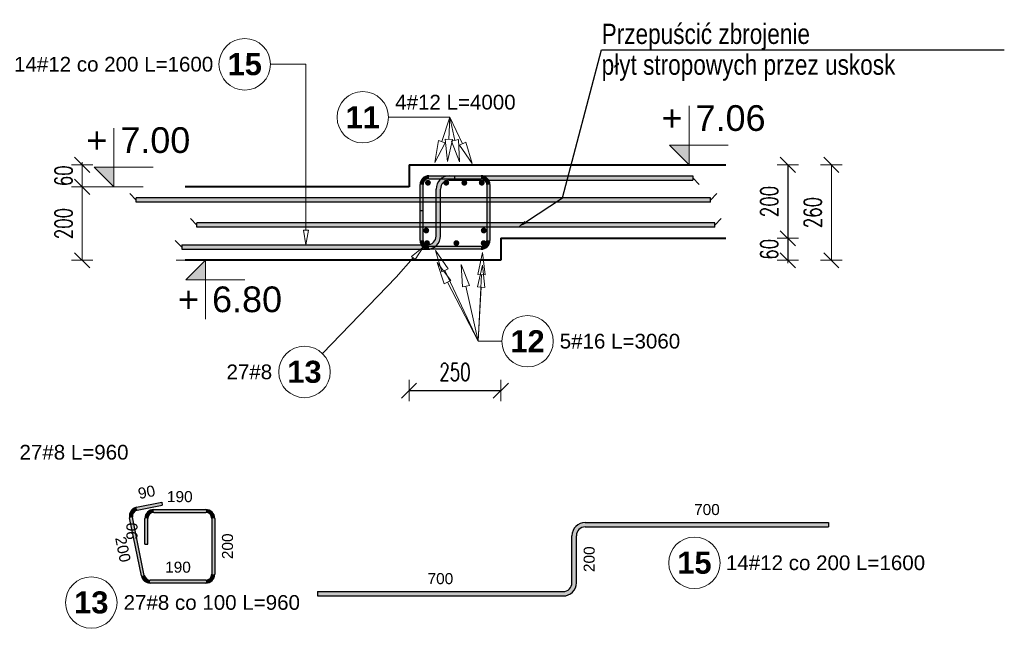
# Model space of a CAD drawing. Extents: x -1474 to 113191, y 0 to 75879.
# Tile 10 of 11: x 105347 to 108026, y 1350 to 3006. Entities that reach past the tile are written whole.
import ezdxf
from ezdxf import colors
from ezdxf.entities.mleader import LeaderData, LeaderLine
from ezdxf.enums import TextEntityAlignment as Align
from ezdxf.math import Vec2, Vec3

# ---------------------------------------------------------------- set-up
doc = ezdxf.new("R2010")
doc.units = 0
doc.header["$LTSCALE"] = 8
doc.header["$MEASUREMENT"] = 0
for name, color, linetype, lineweight in [('P-Opis', 1, 'Continuous', 18), ('P-Wymiar', 254, 'Continuous', 9), ('RCAD_deskowanie', 3, 'Continuous', 40)]:
    doc.layers.add(name, color=color, linetype=linetype, lineweight=lineweight)
for name, color, linetype in [('RCAD_kształt pręta', 7, 'Continuous'), ('RCAD_opis kształtu pręta', 7, 'Continuous'), ('RCAD_opis rozkładu', 7, 'Continuous'), ('RCAD_pręt wyrzucony', 130, 'Continuous'), ('RCAD_pręty punktowe', 7, 'Continuous'), ('RCAD_symbole graficzne', 7, 'Continuous')]:
    doc.layers.add(name, color=color, linetype=linetype)
doc.styles.add('_Fd Opis', font='arial.ttf')
doc.styles.add('ROMANS', font='romans.shx', dxfattribs={"width": 0.7})
doc.styles.add('style1', font='arial.ttf')
doc.styles.add('style3', font='arialbd.ttf')
doc.dimstyles.new('A25', dxfattribs={"dimscale": 27, "dimtxt": 1.75, "dimasz": 0.06, "dimexe": 0, "dimexo": 0, "dimgap": 1, "dimtad": 1, "dimdec": 4, "dimrnd": 0.1, "dimdsep": 46, "dimtxsty": 'ROMANS', "dimblk": '[[[[[[[[', "dimcen": 2, "dimdle": 2, "dimse1": 1, "dimse2": 1, "dimclrd": 256, "dimclrt": 1, "dimadec": 0, "dimazin": 0, "dimtfac": 1, "dimtdec": 4, "dimtix": 1, "dimtmove": 2, "dimatfit": 3, "dimldrblk": '[[[[[[[[', "dimfxl": 0, "dimtvp": 0.6, "dimtolj": 1, "dimlwd": -1, "dimarcsym": 0})

# ---------------------------------------------------------------- blocks, each defined once
blk = doc.blocks.new('[[[[[[[[')
at = {"layer": 'P-Wymiar'}
for p, q in [((1.818989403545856e-12, 18.00000000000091), (1.818989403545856e-12, -18.00000000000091)), ((-12.72792206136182, -12.72792206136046), (12.72792206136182, 12.72792206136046)), ((0, 0), (-4.628327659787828, 0))]:
    blk.add_line(p, q, dxfattribs=at)
blk = doc.blocks.new('*D175')
at = {"layer": 'Defpoints', "color": 0, "transparency": 16777216}
for p in [(106656.4306674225, 2611.592378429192), (106667.4767763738, 2351.592378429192), (107555.7151344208, 2351.592378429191)]:
    blk.add_point(p, dxfattribs=at)
at = {"layer": 'P-Wymiar', "transparency": 16777216}
blk.add_line((107555.7151344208, 2609.972378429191), (107555.7151344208, 2353.212378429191), dxfattribs=at)
at = {"layer": 'P-Wymiar', "transparency": 16777216, "xscale": 1.62, "yscale": 1.62, "zscale": 1.62}
for p, rotation in [((107555.7151344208, 2611.592378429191), 90), ((107555.7151344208, 2351.592378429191), 270)]:
    blk.add_blockref('[[[[[[[[', p, dxfattribs=dict(at, rotation=rotation))
at = {"layer": 'P-Wymiar', "color": 1, "transparency": 16777216, "insert": (107505.0901344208, 2481.592378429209), "char_height": 47.25, "attachment_point": 5, "rotation": 90, "style": 'ROMANS'}
blk.add_mtext('\\A1;260', dxfattribs=at)
blk = doc.blocks.new('*D178')
at = {"transparency": 16777216}
blk.add_line((107437.4100596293, 2609.972378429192), (107437.4100596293, 2413.212378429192), dxfattribs=at)
at = {"layer": 'Defpoints', "color": 0, "transparency": 16777216}
for p in [(107128.8245278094, 2611.592378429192), (106656.4306674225, 2411.592378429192), (107437.4100596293, 2411.592378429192)]:
    blk.add_point(p, dxfattribs=at)
at = {"transparency": 16777216, "xscale": 1.62, "yscale": 1.62, "zscale": 1.62}
for p, rotation in [((107437.4100596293, 2611.592378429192), 90), ((107437.4100596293, 2411.592378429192), 270)]:
    blk.add_blockref('[[[[[[[[', p, dxfattribs=dict(at, rotation=rotation))
at = {"color": 1, "transparency": 16777216, "insert": (107386.7850596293, 2511.592378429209), "char_height": 47.25, "attachment_point": 5, "rotation": 90, "style": 'ROMANS'}
blk.add_mtext('\\A1;200', dxfattribs=at)
blk = doc.blocks.new('*D179')
at = {"transparency": 16777216}
for p, q in [((107437.4100596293, 2413.212378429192), (107437.4100596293, 2414.832378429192)), ((107437.4100596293, 2411.592378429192), (107437.4100596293, 2351.592378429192)), ((107437.4100596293, 2349.972378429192), (107437.4100596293, 2348.352378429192))]:
    blk.add_line(p, q, dxfattribs=at)
at = {"layer": 'Defpoints', "color": 0, "transparency": 16777216}
for p in [(107437.4100596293, 2411.592378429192), (106656.4306674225, 2351.592378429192), (107437.4100596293, 2351.592378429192)]:
    blk.add_point(p, dxfattribs=at)
at = {"transparency": 16777216, "xscale": 1.62, "yscale": 1.62, "zscale": 1.62}
for p, rotation in [((107437.4100596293, 2411.592378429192), 270), ((107437.4100596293, 2351.592378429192), 90)]:
    blk.add_blockref('[[[[[[[[', p, dxfattribs=dict(at, rotation=rotation))
at = {"color": 1, "transparency": 16777216, "insert": (107386.7850596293, 2381.592378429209), "char_height": 47.25, "attachment_point": 5, "rotation": 90, "style": 'ROMANS'}
blk.add_mtext('\\A1;60', dxfattribs=at)
blk = doc.blocks.new('*D180')
at = {"transparency": 16777216}
blk.add_line((106408.0506674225, 1997.076340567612), (106654.8106674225, 1997.076340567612), dxfattribs=at)
at = {"layer": 'Defpoints', "color": 0, "transparency": 16777216}
for p in [(106406.4306674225, 2351.592378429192), (106656.4306674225, 2351.592378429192), (106656.4306674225, 1997.076340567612)]:
    blk.add_point(p, dxfattribs=at)
at = {"transparency": 16777216, "xscale": 1.62, "yscale": 1.62, "zscale": 1.62, "rotation": 180}
blk.add_blockref('[[[[[[[[', (106406.4306674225, 1997.076340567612), dxfattribs=at)
at = {"transparency": 16777216, "xscale": 1.62, "yscale": 1.62, "zscale": 1.62}
blk.add_blockref('[[[[[[[[', (106656.4306674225, 1997.076340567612), dxfattribs=at)
at = {"color": 1, "transparency": 16777216, "insert": (106531.4306674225, 2047.701340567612), "char_height": 47.25, "attachment_point": 5, "style": 'ROMANS'}
blk.add_mtext('\\A1;250', dxfattribs=at)
blk = doc.blocks.new('*D181')
at = {"layer": 'Defpoints', "color": 0, "transparency": 16777216}
for p in [(106406.4306674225, 2611.592378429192), (105516.758473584, 2551.592378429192), (106406.4306674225, 2551.592378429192)]:
    blk.add_point(p, dxfattribs=at)
at = {"layer": 'P-Wymiar', "transparency": 16777216}
for p, q in [((105516.758473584, 2613.212378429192), (105516.758473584, 2614.832378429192)), ((105516.758473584, 2611.592378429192), (105516.758473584, 2551.592378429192)), ((105516.758473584, 2549.972378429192), (105516.758473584, 2548.352378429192))]:
    blk.add_line(p, q, dxfattribs=at)
at = {"layer": 'P-Wymiar', "transparency": 16777216, "xscale": 1.62, "yscale": 1.62, "zscale": 1.62}
for p, rotation in [((105516.758473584, 2611.592378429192), 270), ((105516.758473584, 2551.592378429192), 90)]:
    blk.add_blockref('[[[[[[[[', p, dxfattribs=dict(at, rotation=rotation))
at = {"layer": 'P-Wymiar', "color": 1, "transparency": 16777216, "insert": (105466.133473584, 2581.592378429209), "char_height": 47.25, "attachment_point": 5, "rotation": 90, "style": 'ROMANS'}
blk.add_mtext('\\A1;60', dxfattribs=at)
blk = doc.blocks.new('*D182')
at = {"layer": 'Defpoints', "color": 0, "transparency": 16777216}
for p in [(106406.4306674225, 2551.592378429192), (105516.758473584, 2351.592378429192), (105797.5178814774, 2351.592378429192)]:
    blk.add_point(p, dxfattribs=at)
at = {"layer": 'P-Wymiar', "transparency": 16777216}
blk.add_line((105516.758473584, 2549.972378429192), (105516.758473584, 2353.212378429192), dxfattribs=at)
at = {"layer": 'P-Wymiar', "transparency": 16777216, "xscale": 1.62, "yscale": 1.62, "zscale": 1.62}
for p, rotation in [((105516.758473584, 2551.592378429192), 90), ((105516.758473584, 2351.592378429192), 270)]:
    blk.add_blockref('[[[[[[[[', p, dxfattribs=dict(at, rotation=rotation))
at = {"layer": 'P-Wymiar', "color": 1, "transparency": 16777216, "insert": (105466.133473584, 2451.592378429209), "char_height": 47.25, "attachment_point": 5, "rotation": 90, "style": 'ROMANS'}
blk.add_mtext('\\A1;200', dxfattribs=at)

msp = doc.modelspace()

# ---------------------------------------------------------------- hatches: boundary and pattern name
at = {"layer": 'RCAD_kształt pręta'}
h = msp.add_hatch(color=4, dxfattribs=at)
edge = h.paths.add_edge_path(flags=0)
edge.add_line((106460.4306674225, 2581.592378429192), (106460.4306674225, 2573.592378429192))
edge.add_arc((106460.4306674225, 2557.592378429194), 15.99999999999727, 89.99999999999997, 180.0000000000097)
edge.add_line((106444.4306674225, 2557.592378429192), (106436.4306674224, 2557.592378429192))
edge.add_arc((106460.4306674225, 2557.592378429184), 24.00000000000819, 449.9999999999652, 539.9999999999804, ccw=False)
h = msp.add_hatch(color=4, dxfattribs=at)
edge = h.paths.add_edge_path(flags=0)
edge.add_line((106460.4306674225, 2581.592378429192), (106460.4306674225, 2573.592378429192))
edge.add_arc((106460.4306674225, 2557.592378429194), 15.99999999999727, 89.99999999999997, 180.0000000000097)
edge.add_line((106444.4306674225, 2557.592378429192), (106436.4306674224, 2557.592378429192))
edge.add_arc((106460.4306674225, 2557.592378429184), 24.00000000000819, 449.9999999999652, 539.9999999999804, ccw=False)
for points in [[(106460.4306674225, 2573.592378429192), (106460.4306674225, 2581.592378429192), (106602.4306674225, 2581.592378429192), (106602.4306674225, 2573.592378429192)], [(106460.4306674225, 2573.592378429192), (106460.4306674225, 2581.592378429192), (106530.4306674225, 2581.592378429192), (106530.4306674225, 2573.592378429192)], [(106516.0173423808, 2569.592378), (106516.0173423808, 2581.592378), (107178.594077, 2581.592378), (107178.594077, 2569.592378)], [(106444.4306674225, 2487.592378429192), (106436.4306674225, 2487.592378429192), (106436.4306674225, 2557.592378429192), (106444.4306674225, 2557.592378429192)], [(106444.4306674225, 2405.592378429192), (106436.4306674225, 2405.592378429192), (106436.4306674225, 2557.592378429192), (106444.4306674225, 2557.592378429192)], [(106618.4306674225, 2557.592378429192), (106626.4306674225, 2557.592378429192), (106626.4306674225, 2405.592378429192), (106618.4306674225, 2405.592378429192)], [(107226.6525335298, 2521.592378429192), (107226.6525335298, 2509.592378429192), (105664.0717752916, 2509.592378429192), (105664.0717752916, 2521.592378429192)], [(106492.0173423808, 2417.592378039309), (106480.0173423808, 2417.592378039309), (106480.0173423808, 2545.592378), (106492.0173423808, 2545.592378)], [(107238.38399, 2453.592378), (107238.38399, 2441.592378), (105828.917456, 2441.592378), (105828.917456, 2453.592378)], [(105787.8301210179, 2381.592378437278), (105787.830121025, 2393.592378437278), (106456.0173423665, 2393.592378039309), (106456.0173423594, 2381.592378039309)], [(106602.4306674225, 2389.592378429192), (106602.4306674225, 2381.592378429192), (106460.4306674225, 2381.592378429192), (106460.4306674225, 2389.592378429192)]]:
    msp.add_hatch(color=4, dxfattribs=at).paths.add_polyline_path(points, flags=0)
h = msp.add_hatch(color=4, dxfattribs=at)
edge = h.paths.add_edge_path(flags=0)
edge.add_line((106516.0173423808, 2581.592378), (106516.0173423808, 2569.592378))
edge.add_arc((106516.0173423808, 2545.592378), 24, 90, 180)
edge.add_line((106492.0173423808, 2545.592378), (106480.0173423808, 2545.592378))
edge.add_arc((106516.0173423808, 2545.592378), 36, 450, 540, ccw=False)
h = msp.add_hatch(color=4, dxfattribs=at)
edge = h.paths.add_edge_path(flags=0)
edge.add_line((106626.4306674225, 2557.592378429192), (106618.4306674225, 2557.592378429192))
edge.add_arc((106602.4306674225, 2557.592378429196), 16, -1.628443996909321e-11, 90)
edge.add_line((106602.4306674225, 2573.592378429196), (106602.4306674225, 2581.59237842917))
edge.add_arc((106602.4306674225, 2557.592378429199), 23.9999999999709, 359.9999999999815, 450.00000000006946, ccw=False)
h = msp.add_hatch(color=4, dxfattribs=at)
edge = h.paths.add_edge_path(flags=0)
edge.add_line((106456.0173423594, 2381.592378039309), (106456.0173423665, 2393.592378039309))
edge.add_arc((106456.0173423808, 2417.592378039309), 24, -90.00000003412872, -3.663998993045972e-12)
edge.add_line((106480.0173423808, 2417.592378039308), (106492.0173423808, 2417.592378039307))
edge.add_arc((106456.0173423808, 2417.592378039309), 36, 269.99999996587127, 359.99999999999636, ccw=False)
h = msp.add_hatch(color=4, dxfattribs=at)
edge = h.paths.add_edge_path(flags=0)
edge.add_line((106436.4306674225, 2405.592378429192), (106444.4306674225, 2405.592378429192))
edge.add_arc((106460.4306674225, 2405.592378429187), 16, 179.9999999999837, 270)
edge.add_line((106460.4306674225, 2389.592378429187), (106460.4306674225, 2381.592378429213))
edge.add_arc((106460.4306674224, 2405.592378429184), 23.9999999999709, 539.9999999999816, 630.0000000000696, ccw=False)
h = msp.add_hatch(color=4, dxfattribs=at)
edge = h.paths.add_edge_path(flags=0)
edge.add_line((106602.4306674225, 2381.592378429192), (106602.4306674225, 2389.592378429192))
edge.add_arc((106602.4306674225, 2405.592378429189), 15.99999999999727, -89.99999999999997, 9.796108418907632e-12)
edge.add_line((106618.4306674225, 2405.592378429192), (106626.4306674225, 2405.592378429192))
edge.add_arc((106602.4306674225, 2405.5923784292), 24.00000000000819, 269.99999999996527, 359.9999999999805, ccw=False)
at = {"layer": 'RCAD_pręt wyrzucony'}
for points in [[(105666.3262829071, 1671.748479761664), (105664.7369282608, 1679.589012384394), (105733.3415887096, 1693.495865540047), (105734.930943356, 1685.655332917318)], [(105711.5072791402, 1665.445555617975), (105711.5072791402, 1673.445555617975), (105853.5072791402, 1673.445555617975), (105853.5072791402, 1665.445555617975)], [(105685.9781696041, 1494.266846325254), (105678.1376369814, 1492.677491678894), (105645.9833943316, 1651.299350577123), (105653.8239269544, 1652.888705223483)], [(105695.5072791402, 1579.445555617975), (105687.5072791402, 1579.445555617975), (105687.5072791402, 1649.445555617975), (105695.5072791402, 1649.445555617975)], [(105869.5072791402, 1649.445555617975), (105877.5072791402, 1649.445555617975), (105877.5072791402, 1497.445555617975), (105869.5072791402, 1497.445555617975)], [(106885.8556361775, 1626.277569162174), (106885.8556361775, 1638.277569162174), (107548.4323707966, 1638.277569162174), (107548.4323707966, 1626.277569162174)], [(106861.8556361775, 1474.277569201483), (106849.8556361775, 1474.277569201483), (106849.8556361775, 1602.277569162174), (106861.8556361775, 1602.277569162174)], [(105853.5072791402, 1481.445555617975), (105853.5072791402, 1473.445555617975), (105701.6592348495, 1473.445555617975), (105701.6592348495, 1481.445555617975)], [(106157.6684148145, 1438.277569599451), (106157.6684148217, 1450.277569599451), (106825.8556361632, 1450.277569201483), (106825.855636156, 1438.277569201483)]]:
    msp.add_hatch(color=4, dxfattribs=at).paths.add_polyline_path(points, flags=0)
h = msp.add_hatch(color=4, dxfattribs=at)
edge = h.paths.add_edge_path(flags=0)
edge.add_line((105664.7369282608, 1679.589012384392), (105666.3262829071, 1671.748479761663))
edge.add_arc((105669.5049921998, 1656.067414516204), 16, -258.5408440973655, -168.5408440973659)
edge.add_line((105653.8239269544, 1652.888705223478), (105645.9833943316, 1651.299350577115))
edge.add_arc((105669.5049921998, 1656.067414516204), 24, 101.4591559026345, 191.4591559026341, ccw=False)
h = msp.add_hatch(color=4, dxfattribs=at)
edge = h.paths.add_edge_path(flags=0)
edge.add_line((105711.5072791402, 1673.445555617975), (105711.5072791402, 1665.445555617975))
edge.add_arc((105711.5072791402, 1649.445555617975), 16, 90, 180)
edge.add_line((105695.5072791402, 1649.445555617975), (105687.5072791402, 1649.445555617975))
edge.add_arc((105711.5072791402, 1649.445555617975), 24, 450, 540, ccw=False)
h = msp.add_hatch(color=4, dxfattribs=at)
edge = h.paths.add_edge_path(flags=0)
edge.add_line((105877.5072791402, 1649.445555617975), (105869.5072791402, 1649.445555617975))
edge.add_arc((105853.5072791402, 1649.445555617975), 16, -2.544443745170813e-14, 89.99999999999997)
edge.add_line((105853.5072791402, 1665.445555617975), (105853.5072791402, 1673.445555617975))
edge.add_arc((105853.5072791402, 1649.445555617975), 24, 360, 450, ccw=False)
h = msp.add_hatch(color=4, dxfattribs=at)
edge = h.paths.add_edge_path(flags=0)
edge.add_line((106885.8556361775, 1638.277569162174), (106885.8556361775, 1626.277569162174))
edge.add_arc((106885.8556361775, 1602.277569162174), 24, 90, 180)
edge.add_line((106861.8556361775, 1602.277569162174), (106849.8556361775, 1602.277569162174))
edge.add_arc((106885.8556361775, 1602.277569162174), 36, 450, 540, ccw=False)
h = msp.add_hatch(color=4, dxfattribs=at)
edge = h.paths.add_edge_path(flags=0)
edge.add_line((105678.1376369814, 1492.677491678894), (105685.9781696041, 1494.266846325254))
edge.add_arc((105701.6592348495, 1497.445555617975), 16, -168.5408440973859, -90.00000000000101)
edge.add_line((105701.6592348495, 1481.445555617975), (105701.6592348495, 1473.445555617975))
edge.add_arc((105701.6592348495, 1497.445555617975), 24, 191.4591559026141, 269.999999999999, ccw=False)
h = msp.add_hatch(color=4, dxfattribs=at)
edge = h.paths.add_edge_path(flags=0)
edge.add_line((105853.5072791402, 1473.445555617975), (105853.5072791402, 1481.445555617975))
edge.add_arc((105853.5072791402, 1497.445555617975), 16, -90, 0)
edge.add_line((105869.5072791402, 1497.445555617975), (105877.5072791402, 1497.445555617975))
edge.add_arc((105853.5072791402, 1497.445555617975), 24, 270, 360, ccw=False)
h = msp.add_hatch(color=4, dxfattribs=at)
edge = h.paths.add_edge_path(flags=0)
edge.add_line((106825.855636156, 1438.277569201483), (106825.8556361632, 1450.277569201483))
edge.add_arc((106825.8556361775, 1474.277569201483), 24, -90.00000003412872, -3.663998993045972e-12)
edge.add_line((106849.8556361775, 1474.277569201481), (106861.8556361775, 1474.277569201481))
edge.add_arc((106825.8556361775, 1474.277569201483), 36, 269.99999996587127, 359.99999999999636, ccw=False)
at = {"layer": 'RCAD_pręty punktowe'}
h = msp.add_hatch(color=1, dxfattribs=at)
edge = h.paths.add_edge_path(flags=0)
edge.add_arc((106457.8843279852, 2562.706906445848), 8, 0, 360, ccw=False)
h = msp.add_hatch(color=1, dxfattribs=at)
edge = h.paths.add_edge_path(flags=0)
edge.add_arc((106507.7154630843, 2562.706906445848), 8, 0, 360, ccw=False)
h = msp.add_hatch(color=1, dxfattribs=at)
edge = h.paths.add_edge_path(flags=0)
edge.add_arc((106556.8964872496, 2562.706906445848), 8, 0, 360, ccw=False)
h = msp.add_hatch(color=1, dxfattribs=at)
edge = h.paths.add_edge_path(flags=0)
edge.add_arc((106604.3089460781, 2562.706906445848), 8, 0, 360, ccw=False)
h = msp.add_hatch(color=1, dxfattribs=at)
edge = h.paths.add_edge_path(flags=0)
edge.add_arc((106453.2775958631, 2432.801581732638), 8, 0, 360, ccw=False)
h = msp.add_hatch(color=1, dxfattribs=at)
edge = h.paths.add_edge_path(flags=0)
edge.add_arc((106609.730315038, 2432.801581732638), 8, 0, 360, ccw=False)
h = msp.add_hatch(color=1, dxfattribs=at)
edge = h.paths.add_edge_path(flags=0)
edge.add_arc((106455.3056381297, 2398.435397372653), 8, 0, 360, ccw=False)
h = msp.add_hatch(color=1, dxfattribs=at)
edge = h.paths.add_edge_path(flags=0)
edge.add_arc((106535.2141051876, 2398.435397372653), 8, 0, 360, ccw=False)
h = msp.add_hatch(color=1, dxfattribs=at)
edge = h.paths.add_edge_path(flags=0)
edge.add_arc((106609.5129168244, 2398.435397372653), 8, 0, 360, ccw=False)
at = {"layer": 'RCAD_symbole graficzne'}
for points in [[(107115.2607436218, 2664.925711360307), (107168.5940769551, 2611.592378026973), (107168.5940769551, 2664.925711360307)], [(105549.6456532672, 2604.925711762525), (105602.9789866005, 2551.592378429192), (105602.9789866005, 2604.925711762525)], [(105799.322796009, 2298.259045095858), (105852.6561293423, 2351.592378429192), (105852.6561293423, 2298.259045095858)]]:
    msp.add_hatch(color=1, dxfattribs=at).paths.add_polyline_path(points, flags=0)

# ---------------------------------------------------------------- linework, layer by layer
at = {"layer": 'RCAD_deskowanie'}
for points in [[(106406.4306674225, 2611.592378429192), (106406.4306674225, 2551.592378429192)], [(106406.4306674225, 2611.592378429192), (106656.4306674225, 2611.592378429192)], [(106656.4306674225, 2611.592378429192), (107268.3839903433, 2611.592378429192)], [(106406.4306674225, 2551.592378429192), (105797.5178814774, 2551.592378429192)], [(106656.4306674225, 2411.592378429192), (106656.4306674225, 2351.592378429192)], [(106656.4306674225, 2411.592378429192), (107268.3839903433, 2411.592378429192)], [(106406.4306674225, 2351.592378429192), (105797.5178814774, 2351.592378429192)], [(106656.4306674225, 2351.592378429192), (106406.4306674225, 2351.592378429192)]]:
    msp.add_lwpolyline(points, dxfattribs=at)
at = {"layer": 'RCAD_kształt pręta', "color": 4}
for p, q in [((106460.4306674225, 2581.592378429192), (106602.4306674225, 2581.592378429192)), ((106460.4306674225, 2581.592378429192), (106530.4306674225, 2581.592378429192)), ((106460.4306674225, 2573.592378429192), (106602.4306674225, 2573.592378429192)), ((106460.4306674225, 2573.592378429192), (106530.4306674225, 2573.592378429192)), ((106516.0173423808, 2581.592378), (107178.594077, 2581.592378)), ((106530.4306674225, 2581.592378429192), (106530.4306674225, 2573.592378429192)), ((107178.594077, 2581.592378), (107178.594077, 2569.592378)), ((106436.4306674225, 2487.592378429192), (106436.4306674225, 2557.592378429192)), ((106436.4306674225, 2405.592378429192), (106436.4306674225, 2557.592378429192)), ((106444.4306674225, 2487.592378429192), (106444.4306674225, 2557.592378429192)), ((106444.4306674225, 2405.592378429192), (106444.4306674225, 2557.592378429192)), ((106516.0173423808, 2569.592378), (107178.594077, 2569.592378)), ((106618.4306674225, 2557.592378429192), (106618.4306674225, 2405.592378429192)), ((106626.4306674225, 2557.592378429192), (106626.4306674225, 2405.592378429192)), ((107226.6525335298, 2521.592378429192), (105664.0717752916, 2521.592378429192)), ((105664.0717752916, 2509.592378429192), (105664.0717752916, 2521.592378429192)), ((106480.0173423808, 2417.592378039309), (106480.0173423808, 2545.592378)), ((106492.0173423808, 2417.592378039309), (106492.0173423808, 2545.592378)), ((107226.6525335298, 2509.592378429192), (107226.6525335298, 2521.592378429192)), ((107226.6525335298, 2509.592378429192), (105664.0717752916, 2509.592378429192)), ((106436.4306674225, 2487.592378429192), (106444.4306674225, 2487.592378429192)), ((107238.38399, 2453.592378), (105828.917456, 2453.592378)), ((105828.917456, 2441.592378), (105828.917456, 2453.592378)), ((107238.38399, 2441.592378), (105828.917456, 2441.592378)), ((107238.38399, 2441.592378), (107238.38399, 2453.592378)), ((105787.830121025, 2393.592378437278), (106456.0173423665, 2393.592378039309)), ((105787.830121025, 2393.592378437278), (105787.8301210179, 2381.592378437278)), ((106602.4306674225, 2389.592378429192), (106460.4306674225, 2389.592378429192)), ((105787.8301210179, 2381.592378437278), (106456.0173423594, 2381.592378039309)), ((106602.4306674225, 2381.592378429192), (106460.4306674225, 2381.592378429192))]:
    msp.add_line(p, q, dxfattribs=at)
at = {"layer": 'RCAD_kształt pręta', "color": 2, "lineweight": 5}
for p, q in [((107178.594077, 2575.592378), (107196.094077, 2558.092378)), ((105664.0717752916, 2515.592378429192), (105646.5717752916, 2533.092378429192)), ((107226.6525335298, 2515.592378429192), (107244.1525335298, 2533.092378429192)), ((105828.917456, 2447.592378), (105811.417456, 2465.092378)), ((107238.38399, 2447.592378), (107255.88399, 2465.092378)), ((105787.8301210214, 2387.592378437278), (105770.3301210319, 2405.092378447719))]:
    msp.add_line(p, q, dxfattribs=at)
at = {"layer": 'RCAD_kształt pręta', "color": 4}
for centre, radius, start, end in [((106460.4306674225, 2557.592378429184), 24.00000000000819, 89.99999999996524, 179.9999999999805), ((106460.4306674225, 2557.592378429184), 24.00000000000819, 89.99999999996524, 179.9999999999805), ((106460.4306674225, 2557.592378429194), 15.99999999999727, 89.99999999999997, 180.0000000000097), ((106460.4306674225, 2557.592378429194), 15.99999999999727, 89.99999999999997, 180.0000000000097), ((106516.0173423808, 2545.592378), 36, 90, 180), ((106602.4306674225, 2557.592378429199), 23.9999999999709, 359.9999999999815, 90.00000000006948), ((106602.4306674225, 2557.592378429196), 16, 359.9999999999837, 90), ((106516.0173423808, 2545.592378), 24, 90, 180), ((106456.0173423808, 2417.592378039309), 24, 269.9999999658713, 359.9999999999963), ((106456.0173423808, 2417.592378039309), 36, 269.9999999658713, 359.9999999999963), ((106460.4306674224, 2405.592378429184), 23.9999999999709, 179.9999999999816, 270.0000000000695), ((106460.4306674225, 2405.592378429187), 16, 179.9999999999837, 270), ((106602.4306674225, 2405.592378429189), 15.99999999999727, 270, 9.796108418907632e-12), ((106602.4306674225, 2405.5923784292), 24.00000000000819, 269.9999999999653, 359.9999999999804)]:
    msp.add_arc(centre, radius, start, end, dxfattribs=at)
at = {"layer": 'RCAD_opis kształtu pręta', "color": 8, "lineweight": 0}
for p, q in [((106125.971587, 2884.962828), (106029.187906, 2884.962828)), ((106125.9715866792, 2641.136419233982), (106125.971587, 2884.962828)), ((106125.9715866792, 2641.136419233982), (106125.9715865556, 2433.592378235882)), ((106125.9715865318, 2393.592378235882), (106119.3049198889, 2433.592378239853)), ((106132.6382532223, 2433.592378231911), (106119.3049198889, 2433.592378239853)), ((106132.6382532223, 2433.592378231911), (106125.9715865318, 2393.592378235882)), ((106412.7703586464, 2362.361146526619), (106444.4204931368, 2387.712939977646)), ((106444.4204931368, 2387.712939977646), (106422.7033800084, 2353.466605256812)), ((106412.7703586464, 2362.361146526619), (106422.7033800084, 2353.466605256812)), ((106371.4306674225, 2306.201204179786), (106417.7368693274, 2357.913875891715)), ((106371.4306674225, 2306.201204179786), (106170.4611794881, 2098.18698250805))]:
    msp.add_line(p, q, dxfattribs=at)
for centre in [(105959.187906, 2884.962828), (106121.8235123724, 2047.844382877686)]:
    msp.add_circle(centre, 70, dxfattribs=at)
at = {"layer": 'RCAD_opis rozkładu', "color": 8, "lineweight": 0}
for p, q in [((106517.69992, 2740.98359), (106350.376285, 2740.98359)), ((106517.69992, 2740.98359), (106495.6743292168, 2674.601225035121)), ((106517.69992, 2740.98359), (106514.3513820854, 2680.523285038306)), ((106517.69992, 2740.98359), (106552.3440539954, 2668.871826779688)), ((106517.69992, 2740.98359), (106531.4012133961, 2677.967262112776)), ((106511.0334225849, 2620.615095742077), (106504.3666838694, 2681.076278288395)), ((106524.3360803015, 2679.970291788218), (106504.3666838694, 2681.076278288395)), ((106524.3360803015, 2679.970291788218), (106511.0334225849, 2620.615095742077)), ((106541.1729097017, 2680.091868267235), (106521.6295170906, 2675.842655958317)), ((106541.1729097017, 2680.091868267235), (106544.1488503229, 2619.337084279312)), ((106476.779328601, 2617.654065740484), (106486.183136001, 2677.750391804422)), ((106505.1655224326, 2671.45205826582), (106476.779328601, 2617.654065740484)), ((106505.1655224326, 2671.45205826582), (106486.183136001, 2677.750391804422)), ((106544.1488503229, 2619.337084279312), (106521.6295170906, 2675.842655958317)), ((106561.3577973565, 2673.202234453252), (106543.3303106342, 2664.541419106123)), ((106578.3265000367, 2614.789366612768), (106543.3303106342, 2664.541419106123)), ((106561.3577973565, 2673.202234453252), (106578.3265000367, 2614.789366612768)), ((106495.2309650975, 2319.930350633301), (106478.7801473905, 2378.491178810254)), ((106478.7801473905, 2378.491178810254), (106513.3344327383, 2328.431201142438)), ((106593.8146039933, 2313.442082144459), (106606.7663550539, 2372.874835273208)), ((106606.7663550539, 2372.874835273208), (106613.7901861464, 2312.454095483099)), ((106502.0054354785, 2287.443825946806), (106483.0872576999, 2345.254746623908)), ((106483.0872576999, 2345.254746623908), (106519.7323190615, 2296.704365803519)), ((106551.5942354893, 2279.138744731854), (106548.2841003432, 2339.876237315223)), ((106548.2841003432, 2339.876237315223), (106571.1139555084, 2283.495409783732)), ((106592.9367570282, 2279.165824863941), (106606.2172887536, 2338.525975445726)), ((106606.2172887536, 2338.525975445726), (106612.9065643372, 2278.067282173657)), ((106495.2309650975, 2319.930350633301), (106513.3344327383, 2328.431201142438)), ((106594.8215288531, 2131.368683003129), (106504.2826989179, 2324.180775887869)), ((106593.8146039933, 2313.442082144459), (106613.7901861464, 2312.454095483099)), ((106594.8215288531, 2131.368683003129), (106603.8023950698, 2312.948088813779)), ((106502.0054354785, 2287.443825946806), (106519.7323190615, 2296.704365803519)), ((106594.8215288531, 2131.368683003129), (106510.86887727, 2292.074095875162)), ((106551.5942354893, 2279.138744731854), (106571.1139555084, 2283.495409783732)), ((106594.8215288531, 2131.368683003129), (106561.3540954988, 2281.317077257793)), ((106592.9367570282, 2279.165824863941), (106612.9065643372, 2278.067282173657)), ((106594.8215288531, 2131.368683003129), (106602.9216606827, 2278.616553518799)), ((106594.8215288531, 2131.368683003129), (106658.9886838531, 2131.368683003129))]:
    msp.add_line(p, q, dxfattribs=at)
for centre in [(106280.376285, 2740.98359), (106728.9886838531, 2131.368683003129)]:
    msp.add_circle(centre, 70, dxfattribs=at)
at = {"layer": 'RCAD_pręt wyrzucony', "color": 4}
for p, q in [((105664.7369282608, 1679.589012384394), (105733.3415887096, 1693.495865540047)), ((105733.3415887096, 1693.495865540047), (105734.930943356, 1685.655332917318)), ((105666.3262829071, 1671.748479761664), (105734.930943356, 1685.655332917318)), ((105711.5072791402, 1673.445555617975), (105853.5072791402, 1673.445555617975)), ((105711.5072791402, 1665.445555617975), (105853.5072791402, 1665.445555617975)), ((105678.1376369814, 1492.677491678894), (105645.9833943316, 1651.299350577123)), ((105685.9781696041, 1494.266846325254), (105653.8239269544, 1652.888705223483)), ((105687.5072791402, 1579.445555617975), (105687.5072791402, 1649.445555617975)), ((105695.5072791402, 1579.445555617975), (105695.5072791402, 1649.445555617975)), ((105869.5072791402, 1649.445555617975), (105869.5072791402, 1497.445555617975)), ((105877.5072791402, 1649.445555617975), (105877.5072791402, 1497.445555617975)), ((106885.8556361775, 1638.277569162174), (107548.4323707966, 1638.277569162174)), ((107548.4323707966, 1638.277569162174), (107548.4323707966, 1626.277569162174)), ((106885.8556361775, 1626.277569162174), (107548.4323707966, 1626.277569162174)), ((106849.8556361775, 1474.277569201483), (106849.8556361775, 1602.277569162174)), ((106861.8556361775, 1474.277569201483), (106861.8556361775, 1602.277569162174)), ((105687.5072791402, 1579.445555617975), (105695.5072791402, 1579.445555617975)), ((105853.5072791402, 1481.445555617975), (105701.6592348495, 1481.445555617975)), ((105853.5072791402, 1473.445555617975), (105701.6592348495, 1473.445555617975)), ((106157.6684148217, 1450.277569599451), (106825.8556361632, 1450.277569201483)), ((106157.6684148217, 1450.277569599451), (106157.6684148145, 1438.277569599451)), ((106157.6684148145, 1438.277569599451), (106825.855636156, 1438.277569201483))]:
    msp.add_line(p, q, dxfattribs=at)
at = {"layer": 'RCAD_pręt wyrzucony', "color": 8, "lineweight": 0}
for centre in [(107183.1668928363, 1528.401495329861), (105541.6644894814, 1420.324675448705)]:
    msp.add_circle(centre, 70, dxfattribs=at)
at = {"layer": 'RCAD_pręt wyrzucony', "color": 4}
for centre, radius, start, end in [((105669.5049921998, 1656.067414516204), 24, 101.4591559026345, 191.459155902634), ((105669.5049921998, 1656.067414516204), 16, 101.4591559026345, 191.459155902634), ((105711.5072791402, 1649.445555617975), 24, 90, 180), ((105711.5072791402, 1649.445555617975), 16, 90, 180), ((105853.5072791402, 1649.445555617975), 24, 0, 89.99999999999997), ((105853.5072791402, 1649.445555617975), 16, 0, 89.99999999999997), ((106885.8556361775, 1602.277569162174), 36, 90, 180), ((106885.8556361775, 1602.277569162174), 24, 90, 180), ((105701.6592348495, 1497.445555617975), 24, 191.4591559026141, 269.999999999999), ((105701.6592348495, 1497.445555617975), 16, 191.4591559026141, 269.999999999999), ((105853.5072791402, 1497.445555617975), 16, 270, 0), ((105853.5072791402, 1497.445555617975), 24, 270, 0), ((106825.8556361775, 1474.277569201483), 24, 269.9999999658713, 359.9999999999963), ((106825.8556361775, 1474.277569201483), 36, 269.9999999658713, 359.9999999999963)]:
    msp.add_arc(centre, radius, start, end, dxfattribs=at)
at = {"layer": 'RCAD_symbole graficzne', "color": 1, "lineweight": 0}
for p, q in [((107168.5940769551, 2611.592378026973), (107168.5940769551, 2771.592378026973)), ((105602.9789866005, 2551.592378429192), (105602.9789866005, 2711.592378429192)), ((107275.2607436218, 2664.925711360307), (107115.2607436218, 2664.925711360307)), ((107115.2607436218, 2664.925711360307), (107168.5940769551, 2611.592378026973)), ((105709.6456532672, 2604.925711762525), (105549.6456532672, 2604.925711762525)), ((105549.6456532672, 2604.925711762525), (105602.9789866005, 2551.592378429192)), ((107248.5940769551, 2611.592378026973), (107088.5940769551, 2611.592378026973)), ((105682.9789866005, 2551.592378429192), (105522.9789866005, 2551.592378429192)), ((105932.6561293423, 2351.592378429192), (105772.6561293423, 2351.592378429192)), ((105799.322796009, 2298.259045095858), (105852.6561293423, 2351.592378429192)), ((105852.6561293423, 2351.592378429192), (105852.6561293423, 2191.592378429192)), ((105959.322796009, 2298.259045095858), (105799.322796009, 2298.259045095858))]:
    msp.add_line(p, q, dxfattribs=at)

# ---------------------------------------------------------------- texts
at = {"layer": 'RCAD_opis kształtu pręta', "color": 1, "attachment_point": 5}
for s, insert, char_height, style in [('15', (105959.187906, 2884.962828), 60, 'style3'), ('14#12 co 200 L=1600', (105602.4484789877, 2884.962828), 40, 'style1'), ('27#8  ', (105971.714371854, 2047.844382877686), 40, 'style1'), ('13', (106121.8235123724, 2047.844382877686), 60, 'style3')]:
    msp.add_mtext(s, dxfattribs=dict(at, insert=insert, char_height=char_height, style=style))
at = {"layer": 'RCAD_opis rozkładu', "color": 2, "char_height": 40, "attachment_point": 5, "style": 'style1'}
for s, insert in [('4#12 L=4000', (106532.6136656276, 2781.665718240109)), ('5#16 L=3060', (106980.4211531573, 2131.368683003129)), ('27#8 L=960', (105494.5667479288, 1829.193901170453))]:
    msp.add_mtext(s, dxfattribs=dict(at, insert=insert))
at = {"layer": 'RCAD_opis rozkładu', "color": 1, "char_height": 60, "attachment_point": 5, "style": 'style3'}
for s, insert in [('11', (106280.376285, 2740.98359)), ('12', (106728.9886838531, 2131.368683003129))]:
    msp.add_mtext(s, dxfattribs=dict(at, insert=insert))
at = {"layer": 'RCAD_pręt wyrzucony', "color": 1, "char_height": 30, "attachment_point": 5, "style": 'style1'}
for s, insert, rotation in [('90', (105692.0858319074, 1720.844769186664), 11.459155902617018), ('90', (105652.5072791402, 1614.445555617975), 90), ('200', (105627.7581854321, 1565.034994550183), 281.45915590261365), ('200', (105912.5072791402, 1573.445555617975), 90), ('200', (106896.8556361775, 1538.277569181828), 90), ('700', (106491.7620255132, 1485.277569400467), 359.99999996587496)]:
    msp.add_mtext(s, dxfattribs=dict(at, insert=insert, rotation=rotation))
at = {"layer": 'RCAD_pręt wyrzucony', "color": 1, "attachment_point": 5}
for s, insert, char_height, style in [('190', (105782.5072791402, 1708.445555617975), 30, 'style1'), ('700', (107217.144003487, 1673.277569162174), 30, 'style1'), ('15', (107183.1668928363, 1528.401495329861), 60, 'style3'), ('190', (105777.5832569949, 1516.445555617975), 30, 'style1'), ('13', (105541.6644894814, 1420.324675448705), 60, 'style3')]:
    msp.add_mtext(s, dxfattribs=dict(at, insert=insert, char_height=char_height, style=style))
at = {"layer": 'RCAD_pręt wyrzucony', "color": 2, "char_height": 40, "attachment_point": 5, "style": 'style1'}
for s, insert in [('14#12 co 200 L=1600', (107539.9063198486, 1528.401495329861)), ('27#8 co 100 L=960', (105869.549891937, 1420.324675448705))]:
    msp.add_mtext(s, dxfattribs=dict(at, insert=insert))
at = {"layer": 'RCAD_symbole graficzne', "color": 2, "style": 'style1'}
for p in [(107150.8162991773, 2682.703489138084), (105585.2012088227, 2622.703489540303)]:
    msp.add_text('+', height=70, dxfattribs=at).set_placement(p, align=Align.BOTTOM_RIGHT)
for s, p in [('7.06 ', (107186.3718547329, 2682.703489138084)), ('7.00 ', (105620.7567643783, 2622.703489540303))]:
    msp.add_text(s, height=70, dxfattribs=at).set_placement(p, align=Align.BOTTOM_LEFT)
msp.add_text('6.80 ', height=70, dxfattribs=at).set_placement((105870.4339071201, 2280.48126731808), align=Align.TOP_LEFT)
msp.add_text('+', height=70, dxfattribs=at).set_placement((105834.8783515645, 2280.48126731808), align=Align.TOP_RIGHT)

# ---------------------------------------------------------------- dimensions: what is measured, and where the dimension line sits
for base, p1, p2, picture, middle in [((107437.4100596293, 2411.592378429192), (107128.8245278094, 2611.592378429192), (106656.4306674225, 2411.592378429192), '*D178', (107386.7850596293, 2511.592378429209)), ((107437.4100596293, 2351.592378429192), (107437.4100596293, 2411.592378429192), (106656.4306674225, 2351.592378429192), '*D179', (107386.7850596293, 2381.592378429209))]:
    dim = msp.add_linear_dim(base=base, p1=p1, p2=p2, angle=90, dimstyle='A25', override={"dimfxl": 0.18, "dimfxlon": 1})
    dim.commit()
    dim.dimension.update_dxf_attribs({"geometry": picture, "text_midpoint": middle})
dim = msp.add_linear_dim(base=(106656.4306674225, 1997.076340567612), p1=(106406.4306674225, 2351.592378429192), p2=(106656.4306674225, 2351.592378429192), dimstyle='A25', override={"dimfxl": 0.18, "dimfxlon": 1})
dim.commit()
dim.dimension.update_dxf_attribs({"geometry": '*D180', "text_midpoint": (106531.4306674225, 2047.701340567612)})
at = {"layer": 'P-Wymiar'}
for base, p1, p2, picture, middle in [((105516.758473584, 2551.592378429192), (106406.4306674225, 2611.592378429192), (106406.4306674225, 2551.592378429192), '*D181', (105466.133473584, 2581.592378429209)), ((107555.7151344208, 2351.592378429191), (106656.4306674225, 2611.592378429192), (106667.4767763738, 2351.592378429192), '*D175', (107505.0901344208, 2481.592378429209)), ((105516.758473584, 2351.592378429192), (106406.4306674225, 2551.592378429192), (105797.5178814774, 2351.592378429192), '*D182', (105466.133473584, 2451.592378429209))]:
    dim = msp.add_linear_dim(base=base, p1=p1, p2=p2, angle=90, dimstyle='A25', override={"dimfxl": 0.18, "dimfxlon": 1}, dxfattribs=at)
    dim.commit()
    dim.dimension.update_dxf_attribs({"geometry": picture, "text_midpoint": middle})

# ---------------------------------------------------------------- leaders
at = {"layer": 'P-Opis'}
ml = msp.add_multileader_mtext('Standard', dxfattribs=at)
ml.set_content('{\\W0.8;Przepuścić zbrojenie \\Ppłyt stropowych przez uskosk}', color=256, style='_Fd Opis')
ml.set_leader_properties()
ml.build(insert=Vec2(0, 0))
ml.multileader.update_dxf_attribs({"has_dogleg": 0, "text_left_attachment_type": 6, "text_right_attachment_type": 6, "arrow_head_size": 25})
ctx = ml.context
ctx.base_point, ctx.char_height, ctx.arrow_head_size, ctx.landing_gap_size, ctx.plane_origin = Vec3(106930.1312519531, 2924.128582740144), 55, 25, 0.5, Vec3(106777.2509417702, 3185.449602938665)
ctx.left_attachment, ctx.right_attachment = 6, 6
notes = []
notes.append((ctx, [(0, (1, 1, 0), (106617.3617381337, 2924.128582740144), (1, 0), 312.7695138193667, [(0, [(106702.4741891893, 2441.592378), (106824.2733327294, 2521.592378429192)], 0, [])])]))
ctx.mtext.insert, ctx.mtext.line_spacing_factor, ctx.mtext.line_spacing_style = Vec3(106930.6312519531, 2995.298432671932), 0.9142857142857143, 2
for ctx, leaders in notes:
    for number, flags, end, landing, length, lines in leaders:
        leader = LeaderData()
        leader.index, (leader.has_last_leader_line, leader.has_dogleg_vector, leader.attachment_direction) = number, flags
        leader.last_leader_point, leader.dogleg_vector, leader.dogleg_length = Vec3(end), Vec3(landing), length
        for number, points, colour, breaks in lines:
            line = LeaderLine()
            line.index, line.vertices, line.color, line.breaks = number, Vec3.list(points), colors.encode_raw_color(colour), breaks
            leader.lines.append(line)
        ctx.leaders.append(leader)

doc.saveas('drawing.dxf')
